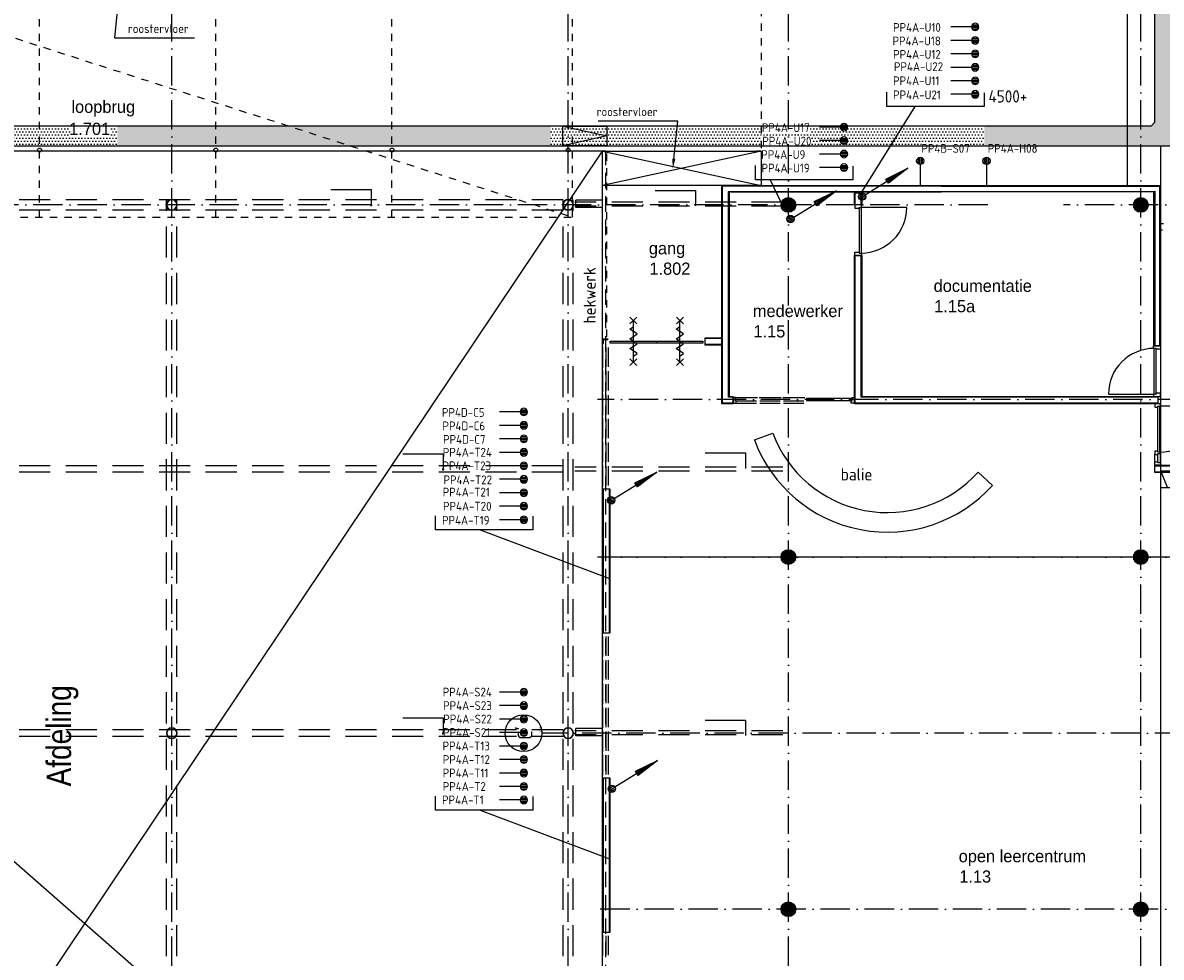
# Model space of a CAD drawing. Header units: millimetres. Extents: x 84333 to 240712, y -2244 to 84291.
# Tile 29 of 74: x 158474 to 181735, y 18995 to 38100. Entities that reach past the tile are written whole.
import ezdxf
from ezdxf.enums import TextEntityAlignment as Align

# ---------------------------------------------------------------- set-up
doc = ezdxf.new("R2010")
doc.units = ezdxf.units.MM
doc.header["$LTSCALE"] = 100
for name, pattern in [('DASHDOT', [9, 6, -1.5, 0, -1.5]), ('DASHED', [3, 1.5, -1.5]), ('HIDDEN', [9.525, 6.35, -3.175]), ('HIDDEN2', [4.7625, 3.175, -1.5875])]:
    doc.linetypes.add(name, pattern=pattern)
doc.layers.get('0').update_dxf_attribs({"linetype": 'CONTINUOUS'})
for name, color, linetype in [('AFDELING', 4, 'CONTINUOUS'), ('AL$1----_ALGEMEEN', 7, 'CONTINUOUS'), ('AL$1----_MAATVOERING', 7, 'CONTINUOUS'), ('AL$1----_TEKST', 7, 'CONTINUOUS'), ('AL$7----_STRAMIEN', 1, 'DASHDOT'), ('AL22----_BINNENWAND', 7, 'CONTINUOUS'), ('AL23----_VLOEREN', 4, 'CONTINUOUS'), ('AL28----_KONSTRUKTIE', 3, 'CONTINUOUS'), ('AL31----_BUITENKOZ', 7, 'CONTINUOUS'), ('AL32----_BINNENKOZ', 7, 'CONTINUOUS'), ('AL32----_DRAAIR', 7, 'CONTINUOUS'), ('AL32----_DRAAIRICHTING', 1, 'CONTINUOUS'), ('AL34----_BALUSTRADES', 4, 'DASHED'), ('AL65----_BEVEILIGING', 7, 'CONTINUOUS'), ('ALN-----_BLOCKNAAM', 2, 'CONTINUOUS'), ('ALXAA---_GEWBETON', 12, 'CONTINUOUS'), ('BL$4----', 7, 'CONTINUOUS'), ('BOUW', 8, 'CONTINUOUS'), ('EB6441--_ATTRIB', 2, 'CONTINUOUS'), ('EL6126--_PVR', 3, 'CONTINUOUS'), ('EL6441--_DATACOM', 3, 'CONTINUOUS'), ('KABELGGOOT1', 8, 'CONTINUOUS'), ('MV-BINNENKOZIJN', 1, 'CONTINUOUS')]:
    doc.layers.add(name, color=color, linetype=linetype)
doc.styles.add('1_8', font='ISO', dxfattribs={"height": 1.8})
doc.styles.add('BURO-025', font='BUROFONT.shx', dxfattribs={"height": 250})
doc.styles.add('NORATT', font='iso.shx')
doc.styles.get("Standard").update_dxf_attribs({"font": 'iso.shx'})
doc.styles.add('TECHNIC', font='technic_.ttf')
pattern_1 = [(8e-14, (39793.956, 199192.7), (31.75, 63.5), [0, -63.5])]

# ---------------------------------------------------------------- blocks, each defined once
blk = doc.blocks.new('ES4X2')
for p, q in [((-0.45, 1.4), (-0.45, 2.6)), ((-0.15, 1.27), (-0.15, 2.73)), ((0.15, 1.27), (0.15, 2.73)), ((0.45, 1.4), (0.45, 2.6)), ((0, 1.25), (0, -3))]:
    blk.add_line(p, q)
blk.add_circle((0, 2), 0.75)
at = {"style": '1_8', "flags": 8}
for tag, p in [('NUMMER', (1.25, 3.5)), ('CODE', (-1.25, 3.5))]:
    blk.add_attdef(tag, text='', height=1.8, rotation=90, dxfattribs=at).set_placement(p, align=Align.MIDDLE_LEFT)
blk.add_attdef('M_CODE', text='', height=1.8, dxfattribs=at).set_placement((0, 0), align=Align.MIDDLE_CENTER)
blk = doc.blocks.new('ES111201')
for p, q in [((0.38, 0.65), (5.5, 9.53)), ((0.73, 0.15), (-0.73, 0.15)), ((0.6, 0.45), (-0.6, 0.45)), ((0.73, -0.15), (-0.73, -0.15)), ((0.6, -0.45), (-0.6, -0.45))]:
    blk.add_line(p, q)
for points in [[(2.57, 5.45), (5.5, 9.53), (3.43, 4.95)], [(3.22, 5.07), (4.63, 8.01), (2.78, 5.32)]]:
    blk.add_lwpolyline(points, close=True)
blk.add_circle((0, 0), 0.75)
blk = doc.blocks.new('1010')
at = {"layer": 'AL$7----_STRAMIEN', "color": 7, "linetype": 'Continuous'}
blk.add_circle((0, 750), 750, dxfattribs=at)
at = {"layer": 'AL$7----_STRAMIEN', "color": 3, "linetype": 'Continuous'}
blk.add_attdef('STR-NAAM', text='', height=600, rotation=360, dxfattribs=at).set_placement((0, 750), align=Align.MIDDLE)
at = {"layer": 'ALN-----_BLOCKNAAM', "linetype": 'Continuous'}
blk.add_text('1010', height=100, dxfattribs=at).set_placement((0, 0))
blk = doc.blocks.new('A$C13e6995e')
at = {"layer": 'KABELGGOOT1'}
h = blk.add_hatch(dxfattribs=at)
h.set_pattern_fill('DOTS', color=256, scale=40, style=0)
h.set_pattern_definition(pattern_1)
h.paths.add_polyline_path([(97665, 44809), (97740, 44884), (100013, 44884), (100013, 45284), (97739, 45284), (97665, 45359), (97665, 53930), (97739, 54005), (106079, 54005), (106154, 53930), (106154, 49547), (106079, 49472), (104732, 49472), (104732, 49072), (106554, 49072), (106555, 54406), (97265, 54406), (97265, 38306), (97196, 38231), (93788, 38231), (93788, 37831), (97665, 37831)])
h = blk.add_hatch(dxfattribs=at)
h.set_pattern_fill('DOTS', color=256, scale=40, style=0)
h.set_pattern_definition(pattern_1)
h.paths.add_polyline_path([(76072, 38231), (71784, 38231), (71784, 37828), (76072, 37828)])
h = blk.add_hatch(dxfattribs=at)
h.set_pattern_fill('DOTS', color=256, scale=40, style=0)
h.set_pattern_definition(pattern_1)
h.paths.add_polyline_path([(80663, 38231), (76072, 38231), (76072, 37828), (80663, 37829)])
h.paths.add_polyline_path([(84930, 38231), (80663, 38231), (80663, 37829), (84930, 37829)])
h = blk.add_hatch(dxfattribs=at)
h.set_pattern_fill('DOTS', color=256, scale=40, style=0)
h.set_pattern_definition(pattern_1)
h.paths.add_polyline_path([(87037, 38231), (86074, 38231), (85174, 38231), (85174, 37829), (87037, 37830)])
h.paths.add_polyline_path([(85174, 38231), (84930, 38231), (84930, 37829), (85174, 37829)])
h.paths.add_polyline_path([(89791, 38231), (87037, 38231), (87037, 37830), (89791, 37830)])
h = blk.add_hatch(dxfattribs=at)
h.set_pattern_fill('DOTS', color=256, scale=40, style=0)
h.set_pattern_definition(pattern_1)
h.paths.add_polyline_path([(93788, 38231), (89791, 38231), (89791, 37830), (93788, 37831)])
at = {"layer": 'AL$1----_ALGEMEEN', "color": 8, "linetype": 'DASHED'}
for p, q in [((59995, 44520), (85375, 36370)), ((74485, 36370), (74485, 44520)), ((78085, 36370), (78085, 44520)), ((81685, 36370), (81685, 44520)), ((85375, 36370), (85375, 44520)), ((59995, 36370), (85375, 36370))]:
    blk.add_line(p, q, dxfattribs=at)
at = {"layer": 'AL$1----_MAATVOERING', "color": 8}
for p, q in [((76199, 41875), (76018, 40034)), ((76018, 40034), (77651, 40034)), ((87528, 38335), (85895, 38335)), ((87444, 37564), (87528, 38335))]:
    blk.add_line(p, q, dxfattribs=at)
blk.add_solid([(87477, 37561), (87422, 37366), (87411, 37568)], dxfattribs=at)
at = {"layer": 'AL$7----_STRAMIEN', "color": 1}
for p, q in [((89785, 9360), (89785, 63920)), ((93858, 36620), (59485, 36620)), ((107244, 36620), (95405, 36620)), ((107824, 32645), (85885, 32645)), ((107244, 29420), (85885, 29420)), ((107824, 29420), (85885, 29420)), ((109574, 25820), (84754, 25820)), ((107244, 22220), (85885, 22220))]:
    blk.add_line(p, q, dxfattribs=at)
at = {"layer": 'AL$7----_STRAMIEN'}
for points in [[(77185, 9360), (77185, 48023)], [(85285, 9360), (85285, 48023)]]:
    blk.add_lwpolyline(points, dxfattribs=at)
at = {"layer": 'AL$7----_STRAMIEN', "color": 1}
blk.add_lwpolyline([(96985, 9360), (96985, 42621)], dxfattribs=at)
at = {"layer": 'AL22----_BINNENWAND', "color": 8}
for p, q in [((88424, 32552), (88424, 37026)), ((88424, 37026), (97379, 37014)), ((97379, 37014), (97379, 33736)), ((97254, 36889), (88574, 36877)), ((88574, 36877), (88574, 32702)), ((91136, 36620), (91136, 36864)), ((91136, 36864), (91286, 36864)), ((91136, 36620), (91136, 36864)), ((91136, 36864), (91286, 36864)), ((91286, 36864), (91286, 36620)), ((91286, 36864), (91286, 36620)), ((97254, 33736), (97254, 36889)), ((91286, 36620), (91136, 36620)), ((91286, 36620), (91136, 36620)), ((91136, 32552), (91136, 35586)), ((91136, 35586), (91286, 35586)), ((91136, 32552), (91136, 35586)), ((91136, 35586), (91286, 35586)), ((91286, 35586), (91286, 32702)), ((91286, 35586), (91286, 32702)), ((88085, 33752), (88085, 33902)), ((88085, 33902), (88424, 33902)), ((88424, 33752), (88085, 33752)), ((88424, 33902), (88424, 33752)), ((97379, 33736), (97254, 33736)), ((88574, 32702), (88651, 32702)), ((88651, 32702), (88651, 32552)), ((91286, 32702), (97336, 32702)), ((91286, 32702), (97336, 32702)), ((97336, 32702), (97336, 32552)), ((97336, 32702), (97336, 32552)), ((88651, 32552), (88424, 32552)), ((97336, 32552), (91136, 32552)), ((97336, 32552), (91136, 32552)), ((97272, 31301), (105407, 31301)), ((97272, 31151), (97272, 31301)), ((105407, 31151), (97272, 31151)), ((85987, 27862), (85987, 30816)), ((85987, 30816), (86137, 30816)), ((86137, 30816), (86137, 27862)), ((86137, 27862), (85987, 27862)), ((85987, 21746), (85987, 24908)), ((85987, 24908), (86137, 24908)), ((86137, 24908), (86137, 21746)), ((86137, 21746), (85987, 21746))]:
    blk.add_line(p, q, dxfattribs=at)
at = {"layer": 'AL22----_BINNENWAND', "color": 8, "linetype": 'Continuous'}
for p, q in [((88439, 32567), (88439, 37011)), ((88439, 37011), (97364, 36999)), ((97364, 36999), (97364, 33736)), ((88559, 36892), (97269, 36904)), ((88559, 32687), (88559, 36892)), ((91151, 36620), (91151, 36864)), ((91151, 36620), (91151, 36864)), ((91271, 36620), (91271, 36864)), ((91271, 36620), (91271, 36864)), ((97269, 36904), (97269, 33736)), ((91151, 32567), (91151, 35586)), ((91151, 32567), (91151, 35586)), ((91271, 32687), (91271, 35586)), ((91271, 32687), (91271, 35586)), ((88424, 33887), (88085, 33887)), ((88424, 33767), (88085, 33767)), ((88651, 32567), (88439, 32567)), ((88651, 32687), (88559, 32687)), ((97336, 32567), (91151, 32567)), ((97336, 32567), (91151, 32567)), ((97336, 32687), (91271, 32687)), ((97336, 32687), (91271, 32687)), ((97272, 31286), (105407, 31286)), ((97272, 31166), (105407, 31166)), ((86002, 30816), (86002, 27862)), ((86122, 30816), (86122, 27862)), ((86002, 24908), (86002, 21746)), ((86122, 24908), (86122, 21746))]:
    blk.add_line(p, q, dxfattribs=at)
at = {"layer": 'AL23----_VLOEREN', "color": 8}
for p, q in [((85987, 37720), (59874, 37720)), ((69182, 12640), (85987, 37720)), ((85987, 12673), (85987, 37720)), ((85987, 37720), (89225, 37014)), ((85987, 37014), (85987, 37720)), ((85987, 37720), (89225, 37720)), ((89225, 37720), (85987, 37014)), ((89225, 37720), (89225, 37014)), ((89225, 37014), (85987, 37014)), ((64831, 31191), (85987, 12673))]:
    blk.add_line(p, q, dxfattribs=at)
at = {"layer": 'AL28----_KONSTRUKTIE', "color": 8}
for p, q in [((85987, 36716), (85439, 36716)), ((85439, 36566), (85439, 36716)), ((85987, 36566), (85439, 36566)), ((85987, 25916), (85439, 25916)), ((85439, 25766), (85439, 25916)), ((85987, 25766), (85439, 25766))]:
    blk.add_line(p, q, dxfattribs=at)
for centre, radius in [((74485, 37741), 40), ((78085, 37741), 40), ((81685, 37741), 40), ((85285, 37741), 40), ((89785, 36620), 150), ((96985, 36620), 150), ((89785, 29420), 150), ((96985, 29420), 150), ((89785, 22220), 150), ((96985, 22220), 150)]:
    blk.add_circle(centre, radius, dxfattribs=at)
for centre, radius, start, end in [((77185, 36620), 110, 0, 180), ((77185, 36620), 110, 180, 0), ((77185, 36620), 102, 0, 180), ((77185, 36620), 102, 180, 0), ((85285, 36620), 110, 0, 180), ((85285, 36620), 110, 180, 0), ((85285, 36620), 102, 0, 180), ((85285, 36620), 102, 180, 0), ((77185, 25820), 110, 0, 180), ((77185, 25820), 110, 180, 0), ((77185, 25820), 102, 0, 180), ((77185, 25820), 102, 180, 0), ((85285, 25820), 110, 0, 180), ((85285, 25820), 110, 180, 0), ((85285, 25820), 102, 0, 180), ((85285, 25820), 102, 180, 0)]:
    blk.add_arc(centre, radius, start, end, dxfattribs=at)
at = {"layer": 'AL31----_BUITENKOZ', "color": 8, "linetype": 'Continuous'}
for p, q in [((86146, 33790), (86146, 33831)), ((86146, 33831), (87087, 33831)), ((87087, 33790), (86146, 33790)), ((87087, 33831), (87087, 33790)), ((87099, 33790), (87099, 33831)), ((87099, 33831), (88037, 33831)), ((88037, 33790), (87099, 33790)), ((88037, 33831), (88037, 33790)), ((90154, 32663), (90154, 32622)), ((91084, 32663), (90154, 32663)), ((90154, 32622), (91084, 32622)), ((91084, 32622), (91084, 32663))]:
    blk.add_line(p, q, dxfattribs=at)
at = {"layer": 'AL32----_BINNENKOZ', "color": 8, "linetype": 'HIDDEN2'}
for p, q in [((86056, 37719), (59874, 37720)), ((85987, 12667), (85987, 37719)), ((86056, 12667), (86056, 37719))]:
    blk.add_line(p, q, dxfattribs=at)
at = {"layer": 'AL32----_BINNENKOZ', "color": 8}
for p, q in [((91281, 36620), (91142, 36620)), ((91142, 36620), (91142, 36553)), ((91142, 36553), (91230, 36553)), ((91230, 36570), (91230, 35636)), ((91230, 36553), (91230, 36570)), ((91230, 36570), (91281, 36570)), ((91270, 36570), (91270, 35636)), ((91281, 36570), (91281, 36620)), ((97379, 36104), (97379, 36243)), ((97379, 36243), (97446, 36243)), ((97429, 36104), (97379, 36104)), ((91142, 35586), (91142, 35653)), ((91142, 35653), (91230, 35653)), ((91230, 35653), (91230, 35636)), ((91230, 35636), (91281, 35636)), ((91281, 35636), (91281, 35586)), ((91281, 35586), (91142, 35586)), ((85987, 33770), (85987, 33884)), ((85987, 33884), (86101, 33884)), ((86005, 33770), (86005, 33866)), ((86005, 33866), (86101, 33866)), ((97247, 33736), (97386, 33736)), ((97247, 33686), (97247, 33736)), ((97386, 33736), (97386, 33669)), ((85987, 33720), (85987, 33291)), ((86054, 33703), (86054, 33308)), ((86101, 33703), (86101, 33308)), ((97298, 33686), (97247, 33686)), ((97258, 32752), (97258, 33686)), ((97298, 32752), (97298, 33686)), ((97298, 33669), (97298, 33686)), ((97386, 33669), (97298, 33669)), ((85987, 33235), (85987, 32806)), ((86054, 33218), (86054, 32823)), ((86101, 33218), (86101, 32823)), ((85987, 32750), (85987, 32321)), ((86054, 32733), (86054, 32338)), ((86101, 32733), (86101, 32338)), ((88702, 32683), (88652, 32683)), ((88652, 32683), (88652, 32659)), ((88669, 32659), (88652, 32659)), ((88652, 32592), (88652, 32569)), ((88652, 32569), (88652, 32592)), ((88652, 32592), (88669, 32592)), ((88652, 32569), (88719, 32569)), ((88669, 32592), (88669, 32659)), ((88702, 32683), (89152, 32683)), ((88702, 32616), (88702, 32683)), ((88719, 32616), (88702, 32616)), ((88719, 32616), (89135, 32616)), ((88719, 32569), (88719, 32616)), ((88719, 32569), (89135, 32569)), ((89185, 32683), (89636, 32683)), ((89202, 32616), (89619, 32616)), ((89202, 32569), (89619, 32569)), ((89669, 32683), (90119, 32683)), ((89686, 32616), (90102, 32616)), ((89686, 32569), (90102, 32569)), ((91069, 32569), (91069, 32616)), ((91069, 32616), (91086, 32616)), ((91136, 32569), (91069, 32569)), ((91086, 32616), (91086, 32683)), ((91086, 32683), (91136, 32683)), ((91136, 32683), (91136, 32569)), ((97298, 32752), (97247, 32752)), ((97247, 32752), (97247, 32702)), ((97247, 32702), (97386, 32702)), ((97386, 32769), (97298, 32769)), ((97298, 32769), (97298, 32752)), ((97336, 32702), (97336, 32569)), ((97386, 32702), (97386, 32769)), ((97386, 32552), (97272, 32552)), ((97272, 32552), (97272, 32485)), ((97272, 32485), (97335, 32485)), ((97335, 32485), (97335, 32502)), ((97335, 32502), (97386, 32502)), ((97335, 31568), (97335, 32502)), ((97375, 31568), (97375, 32502)), ((97386, 32502), (97386, 32552)), ((85987, 32265), (85987, 31836)), ((86054, 32248), (86054, 31853)), ((86101, 32248), (86101, 31853)), ((89089, 31814), (89463, 31954)), ((85987, 31780), (85987, 31351)), ((86054, 31763), (86054, 31368)), ((86101, 31763), (86101, 31368)), ((97335, 31585), (97272, 31585)), ((97272, 31585), (97272, 31518)), ((97272, 31368), (97272, 31518)), ((97272, 31518), (97335, 31518)), ((97335, 31568), (97335, 31585)), ((97386, 31568), (97335, 31568)), ((97335, 31518), (97335, 31535)), ((97335, 31535), (97386, 31535)), ((97335, 31368), (97335, 31518)), ((97386, 31535), (97386, 31568)), ((97386, 31535), (97386, 31568)), ((97386, 31351), (97386, 31535)), ((85987, 31295), (85987, 30866)), ((86054, 31278), (86054, 30883)), ((86101, 31278), (86101, 30883)), ((97272, 31301), (97272, 31368)), ((97272, 31368), (97335, 31368)), ((97386, 31301), (97272, 31301)), ((97335, 31368), (97335, 31351)), ((97335, 31351), (97386, 31351)), ((97386, 31351), (97386, 31301)), ((93661, 31154), (93958, 30886)), ((85987, 27812), (85987, 27383)), ((86054, 27795), (86054, 27400)), ((86101, 27795), (86101, 27400)), ((85987, 27327), (85987, 26898)), ((86054, 27310), (86054, 26915)), ((86101, 27310), (86101, 26915)), ((85987, 26842), (85987, 26413)), ((86054, 26825), (86054, 26430)), ((86101, 26825), (86101, 26430)), ((85987, 26357), (85987, 25928)), ((86054, 26340), (86054, 25945)), ((86101, 26340), (86101, 25945)), ((85987, 25872), (85987, 25443)), ((86054, 25855), (86054, 25460)), ((86101, 25855), (86101, 25460)), ((85987, 25387), (85987, 24958)), ((86054, 25370), (86054, 24975)), ((86101, 25370), (86101, 24975)), ((85987, 21696), (85987, 21267)), ((86054, 21679), (86054, 21284)), ((86101, 21679), (86101, 21284))]:
    blk.add_line(p, q, dxfattribs=at)
for radius in [2500, 2900]:
    blk.add_arc((91805, 32830), radius, 200.4958, 317.9285, dxfattribs=at)
at = {"layer": 'AL32----_DRAAIR', "color": 8}
blk.add_line((98309, 32502), (97375, 32502), dxfattribs=at)
blk.add_arc((97375, 32502), 934, 270, 0, dxfattribs=at)
at = {"layer": 'AL32----_DRAAIRICHTING', "color": 8}
for p, q in [((96705, 43576), (96705, 37022)), ((92204, 36570), (91270, 36570)), ((96324, 32752), (97258, 32752))]:
    blk.add_line(p, q, dxfattribs=at)
for centre, start, end in [((91270, 36570), 270, 0), ((97258, 32752), 90, 180)]:
    blk.add_arc(centre, 934, start, end, dxfattribs=at)
at = {"layer": 'AL34----_BALUSTRADES', "color": 8}
for p, q in [((89225, 41230), (89225, 37720)), ((86077, 37820), (59811, 37820)), ((86077, 33920), (86077, 37820)), ((89225, 37720), (89135, 37720))]:
    blk.add_line(p, q, dxfattribs=at)
at = {"layer": 'AL65----_BEVEILIGING', "color": 8, "linetype": 'Continuous'}
for p, q in [((86547, 34186), (86687, 34326)), ((86687, 34186), (86547, 34326)), ((86617, 33406), (86617, 34256)), ((87498, 34186), (87638, 34326)), ((87638, 34186), (87498, 34326)), ((87568, 33406), (87568, 34256)), ((86542, 34081), (86617, 34131)), ((86692, 33981), (86542, 34081)), ((86617, 33931), (86692, 33981)), ((87493, 34081), (87568, 34131)), ((87643, 33981), (87493, 34081)), ((87568, 33931), (87643, 33981)), ((86542, 33881), (86617, 33931)), ((86692, 33781), (86542, 33881)), ((86542, 33681), (86617, 33731)), ((86617, 33731), (86692, 33781)), ((87493, 33881), (87568, 33931)), ((87643, 33781), (87493, 33881)), ((87493, 33681), (87568, 33731)), ((87568, 33731), (87643, 33781)), ((86692, 33581), (86542, 33681)), ((86617, 33531), (86692, 33581)), ((87643, 33581), (87493, 33681)), ((87568, 33531), (87643, 33581)), ((86547, 33336), (86687, 33476)), ((86687, 33336), (86547, 33476)), ((87498, 33336), (87638, 33476)), ((87638, 33336), (87498, 33476))]:
    blk.add_line(p, q, dxfattribs=at)
at = {"layer": 'ALXAA---_GEWBETON', "color": 8}
for p, q in [((89725, 36483), (89725, 36758)), ((89745, 36475), (89745, 36765)), ((89765, 36471), (89765, 36769)), ((89785, 36470), (89785, 36770)), ((89805, 36471), (89805, 36769)), ((89825, 36475), (89825, 36765)), ((89845, 36483), (89845, 36758)), ((96925, 36483), (96925, 36758)), ((96945, 36475), (96945, 36765)), ((96965, 36471), (96965, 36769)), ((96985, 36470), (96985, 36770)), ((97005, 36471), (97005, 36769)), ((97025, 36475), (97025, 36765)), ((97045, 36483), (97045, 36758)), ((89645, 36566), (89645, 36674)), ((89665, 36530), (89665, 36710)), ((89685, 36508), (89685, 36732)), ((89705, 36493), (89705, 36747)), ((89865, 36493), (89865, 36747)), ((89885, 36508), (89885, 36732)), ((89905, 36530), (89905, 36710)), ((89925, 36566), (89925, 36674)), ((96845, 36566), (96845, 36674)), ((96865, 36530), (96865, 36710)), ((96885, 36508), (96885, 36732)), ((96905, 36493), (96905, 36747)), ((97065, 36493), (97065, 36747)), ((97085, 36508), (97085, 36732)), ((97105, 36530), (97105, 36710)), ((97125, 36566), (97125, 36674)), ((89705, 29293), (89705, 29547)), ((89725, 29283), (89725, 29558)), ((89745, 29275), (89745, 29565)), ((89765, 29271), (89765, 29569)), ((89785, 29270), (89785, 29570)), ((89805, 29271), (89805, 29569)), ((89825, 29275), (89825, 29565)), ((89845, 29283), (89845, 29558)), ((89865, 29293), (89865, 29547)), ((96905, 29293), (96905, 29547)), ((96925, 29283), (96925, 29558)), ((96945, 29275), (96945, 29565)), ((96965, 29271), (96965, 29569)), ((96985, 29270), (96985, 29570)), ((97005, 29271), (97005, 29569)), ((97025, 29275), (97025, 29565)), ((97045, 29283), (97045, 29558)), ((97065, 29293), (97065, 29547)), ((89645, 29366), (89645, 29474)), ((89665, 29330), (89665, 29510)), ((89685, 29308), (89685, 29532)), ((89885, 29308), (89885, 29532)), ((89905, 29330), (89905, 29510)), ((89925, 29366), (89925, 29474)), ((96845, 29366), (96845, 29474)), ((96865, 29330), (96865, 29510)), ((96885, 29308), (96885, 29532)), ((97085, 29308), (97085, 29532)), ((97105, 29330), (97105, 29510)), ((97125, 29366), (97125, 29474)), ((89685, 22108), (89685, 22332)), ((89705, 22093), (89705, 22347)), ((89725, 22083), (89725, 22358)), ((89745, 22075), (89745, 22365)), ((89765, 22071), (89765, 22369)), ((89785, 22070), (89785, 22370)), ((89805, 22071), (89805, 22369)), ((89825, 22075), (89825, 22365)), ((89845, 22083), (89845, 22358)), ((89865, 22093), (89865, 22347)), ((89885, 22108), (89885, 22332)), ((96885, 22108), (96885, 22332)), ((96905, 22093), (96905, 22347)), ((96925, 22083), (96925, 22358)), ((96945, 22075), (96945, 22365)), ((96965, 22071), (96965, 22369)), ((96985, 22070), (96985, 22370)), ((97005, 22071), (97005, 22369)), ((97025, 22075), (97025, 22365)), ((97045, 22083), (97045, 22358)), ((97065, 22093), (97065, 22347)), ((97085, 22108), (97085, 22332)), ((89645, 22166), (89645, 22274)), ((89665, 22130), (89665, 22310)), ((89905, 22130), (89905, 22310)), ((89925, 22166), (89925, 22274)), ((96845, 22166), (96845, 22274)), ((96865, 22130), (96865, 22310)), ((97105, 22130), (97105, 22310)), ((97125, 22166), (97125, 22274))]:
    blk.add_line(p, q, dxfattribs=at)
at = {"layer": 'KABELGGOOT1'}
for p, q in [((97265, 54405, 2750), (97265, 38306, 2750)), ((85174, 38231, 3650), (71686, 38231, 3650)), ((86074, 38231, 2750), (85174, 38231, 3650)), ((85174, 38231, 2750), (86074, 38030, 3650)), ((85174, 38231, 2750), (86074, 38231, 2750)), ((85174, 37831, 2750), (85174, 38231, 2750)), ((85174, 37831, 2750), (85174, 38231, 2750)), ((86074, 38231, 2750), (86074, 37830, 3650)), ((97196, 38231, 2750), (86074, 38231, 2750)), ((97265, 38306, 2750), (97196, 38231, 2750)), ((86074, 38030, 3650), (85174, 37831, 2750)), ((47000, 37825), (97665, 37831)), ((86074, 37830, 3650), (85174, 37831, 2750)), ((97397, 18538, 3040), (97396, 37822, 2750)), ((97396, 31180, 2750), (97666, 31181, 2750)), ((97532, 30844, 3040), (97396, 31180, 2750)), ((97397, 30843, 3040), (97667, 30844, 3040))]:
    blk.add_line(p, q, dxfattribs=at)
at = {"layer": 'MV-BINNENKOZIJN'}
for p, q in [((80438, 36936), (81260, 36936)), ((81260, 36936), (81260, 36618)), ((87063, 36917), (87884, 36917)), ((87884, 36917), (87884, 36599)), ((81907, 31531), (82729, 31531)), ((82729, 31531), (82729, 31213)), ((88087, 31549), (88909, 31549)), ((88909, 31549), (88909, 31231)), ((81907, 26132), (82729, 26132)), ((82729, 26132), (82729, 25814)), ((88087, 26089), (88909, 26089)), ((88909, 26089), (88909, 25771))]:
    blk.add_line(p, q, dxfattribs=at)
at = {"layer": 'MV-BINNENKOZIJN', "color": 2, "linetype": 'HIDDEN'}
for p, q in [((85180, 36726), (60190, 36726)), ((85180, 36515), (60190, 36515)), ((85180, 31288), (60190, 31288)), ((85180, 31153), (60190, 31153)), ((85180, 25888), (60190, 25888)), ((85180, 25753), (60190, 25753))]:
    blk.add_line(p, q, dxfattribs=at)
for points in [[(77080, 12686), (77080, 36726)], [(77290, 12686), (77290, 36726)], [(85180, 12686), (85180, 36726)], [(85390, 12686), (85390, 36726)], [(89668, 36677), (85421, 36677)], [(89668, 36595), (85421, 36595)], [(89668, 31260), (85421, 31260)], [(89668, 31178), (85421, 31178)], [(89668, 25865), (85421, 25865)], [(89668, 25783), (85421, 25783)]]:
    blk.add_lwpolyline(points, dxfattribs=at)
at = {"layer": 'MV-BINNENKOZIJN', "const_width": 25}
for points in [[(81247, 36618, 1), (81272, 36618, 1)], [(82716, 31213, 1), (82741, 31213, 1)], [(82716, 25814, 1), (82741, 25814, 1)]]:
    blk.add_lwpolyline(points, format="xyb", close=True, dxfattribs=at)
at = {"layer": 'AL$7----_STRAMIEN', "color": 8, "xscale": 0.5, "yscale": 0.5, "zscale": 0.5, "rotation": 90.00000000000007}
blk.add_blockref('1010', (84748, 25820), dxfattribs=at).add_auto_attribs({'STR-NAAM': "C'"})
at = {"layer": 'AFDELING', "color": 8, "style": 'TECHNIC'}
for p in [(92219, 54468), (58038, 41625), (88108, 41444)]:
    blk.add_attdef('VIDE', text='', height=500, dxfattribs=at).set_placement(p, align=Align.CENTER)
blk.add_attdef('VIDE', text='', height=500, rotation=90, dxfattribs=at).set_placement((75129, 25766), align=Align.CENTER)
at = {"layer": 'AL$1----_TEKST', "color": 8}
blk.add_text('4500+', height=250, dxfattribs=at).set_placement((93873, 38713))
blk.add_text('hekwerk', height=250, rotation=90, dxfattribs=at).set_placement((85847, 34196))
at = {"layer": 'BL$4----', "color": 8}
for s, height, p in [('roostervloer', 180, (76291, 40134)), ('roostervloer', 180, (85868, 38435)), ('balie', 250, (90855, 30986))]:
    blk.add_text(s, height=height, dxfattribs=at).set_placement(p)
at = {"layer": 'BOUW', "style": 'BURO-025'}
for s, p in [('loopbrug', (75135, 38502)), ('1.701', (75090, 38051)), ('gang', (86933, 35609)), ('1.802', (86945, 35192)), ('documentatie', (92752, 34841)), ('1.15a', (92764, 34424)), ('medewerker', (89058, 34327)), ('1.15', (89070, 33910)), ('open leercentrum', (93264, 23181)), ('1.13', (93276, 22764))]:
    blk.add_text(s, height=250, dxfattribs=at).set_placement(p)

msp = doc.modelspace()

# ---------------------------------------------------------------- linework, layer by layer
at = {"layer": 'EL6441--_DATACOM'}
for p, q in [((176126, 36389), (176126, 36678)), ((178114, 36667), (178114, 36389)), ((175623, 34650, 1500), (176710, 36389)), ((178114, 36389), (176126, 36389)), ((173447, 34892), (173447, 35181)), ((175434, 35170), (175434, 34892)), ((174058, 34244), (173747, 34897)), ((175434, 34892), (173447, 34892)), ((166906, 27732), (166906, 28021)), ((168893, 28010), (168893, 27732)), ((168893, 27732), (166906, 27732)), ((167817, 27732), (170459, 26739)), ((166906, 22002), (166906, 22291)), ((168893, 22280), (168893, 22002)), ((168893, 22002), (166906, 22002)), ((167817, 22002), (170459, 21009))]:
    msp.add_line(p, q, dxfattribs=at)

# ---------------------------------------------------------------- block references
at = {"layer": 'EL6126--_PVR', "xscale": 99.99999999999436, "yscale": 99.99999999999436, "zscale": 99.99999999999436, "rotation": 331.7005555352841}
for p in [(175623, 34546, 1500), (174161, 34087), (170495, 28336, 1500), (170508, 22439, 1500)]:
    msp.add_blockref('ES111201', p, dxfattribs=at)
at = {"layer": 'EL6441--_DATACOM'}
ref = msp.add_blockref('A$C13e6995e', (84333, -2244), dxfattribs=at)
ref.add_attrib('VIDE', 'Afdeling', dxfattribs={"layer": 'AFDELING', "color": 8, "height": 500, "rotation": 90, "style": 'TECHNIC'}).set_placement((159462, 23522), align=Align.CENTER)
ref = msp.add_blockref('ES4X2', (177733, 38015, 1500), dxfattribs=dict(at, xscale=-99.99999999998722, yscale=100, zscale=100, rotation=270.0006221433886))
ref.add_attrib('NUMMER', 'PP4A-U10', dxfattribs={"layer": 'EB6441--_ATTRIB', "color": 1, "height": 180, "rotation": 0.0006, "style": 'NORATT', "flags": 8}).set_placement((177231, 38004, 1500), align=Align.MIDDLE_RIGHT)
ref = msp.add_blockref('ES4X2', (177733, 37739, 1500), dxfattribs=dict(at, xscale=-99.99999999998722, yscale=100, zscale=100, rotation=270.0006221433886))
ref.add_attrib('NUMMER', 'PP4A-U18', dxfattribs={"layer": 'EB6441--_ATTRIB', "color": 1, "height": 180, "rotation": 0.0006, "style": 'NORATT', "flags": 8}).set_placement((177231, 37728, 1500), align=Align.MIDDLE_RIGHT)
ref = msp.add_blockref('ES4X2', (177733, 37464, 1500), dxfattribs=dict(at, xscale=-99.99999999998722, yscale=100, zscale=100, rotation=270.0006221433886))
ref.add_attrib('NUMMER', 'PP4A-U12', dxfattribs={"layer": 'EB6441--_ATTRIB', "color": 1, "height": 180, "rotation": 0.0006, "style": 'NORATT', "flags": 8}).set_placement((177231, 37453, 1500), align=Align.MIDDLE_RIGHT)
ref = msp.add_blockref('ES4X2', (177733, 37188, 1500), dxfattribs=dict(at, xscale=-99.99999999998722, yscale=100, zscale=100, rotation=270.0006221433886))
ref.add_attrib('NUMMER', 'PP4A-U22', dxfattribs={"layer": 'EB6441--_ATTRIB', "color": 1, "height": 180, "rotation": 0.0006, "style": 'NORATT', "flags": 8}).set_placement((177278, 37202), align=Align.MIDDLE_RIGHT)
ref = msp.add_blockref('ES4X2', (177733, 36912, 1500), dxfattribs=dict(at, xscale=-99.99999999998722, yscale=100, zscale=100, rotation=270.0006221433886))
ref.add_attrib('NUMMER', 'PP4A-U11', dxfattribs={"layer": 'EB6441--_ATTRIB', "color": 1, "height": 180, "rotation": 0.0006, "style": 'NORATT', "flags": 8}).set_placement((177201, 36913), align=Align.MIDDLE_RIGHT)
ref = msp.add_blockref('ES4X2', (177733, 36637, 1500), dxfattribs=dict(at, xscale=-99.99999999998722, yscale=100, zscale=100, rotation=270.0006221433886))
ref.add_attrib('NUMMER', 'PP4A-U21', dxfattribs={"layer": 'EB6441--_ATTRIB', "color": 1, "height": 180, "rotation": 0.0006, "style": 'NORATT', "flags": 8}).set_placement((177231, 36626, 1500), align=Align.MIDDLE_RIGHT)
ref = msp.add_blockref('ES4X2', (175053, 35967, 1500), dxfattribs=dict(at, xscale=-99.99999999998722, yscale=100, zscale=100, rotation=270.0006221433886))
ref.add_attrib('NUMMER', 'PP4A-U17', dxfattribs={"layer": 'EB6441--_ATTRIB', "color": 1, "height": 180, "rotation": 0.0006, "style": 'NORATT', "flags": 8}).set_placement((174552, 35956, 1500), align=Align.MIDDLE_RIGHT)
ref = msp.add_blockref('ES4X2', (175054, 35691, 1500), dxfattribs=dict(at, xscale=-99.99999999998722, yscale=100, zscale=100, rotation=270.0006221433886))
ref.add_attrib('NUMMER', 'PP4A-U20', dxfattribs={"layer": 'EB6441--_ATTRIB', "color": 1, "height": 180, "rotation": 0.0006, "style": 'NORATT', "flags": 8}).set_placement((174588, 35680), align=Align.MIDDLE_RIGHT)
ref = msp.add_blockref('ES4X2', (176812, 35075), dxfattribs=dict(at, xscale=100, yscale=100, zscale=100))
ref.add_attrib('CODE', 'PP4B-S07', dxfattribs={"layer": 'EB6441--_ATTRIB', "color": 1, "height": 180, "rotation": 360, "style": '1_8', "flags": 8}).set_placement((176835, 35531), align=Align.MIDDLE_LEFT)
ref = msp.add_blockref('ES4X2', (178167, 35075), dxfattribs=dict(at, xscale=100, yscale=100, zscale=100))
ref.add_attrib('CODE', 'PP4A-H08', dxfattribs={"layer": 'EB6441--_ATTRIB', "color": 1, "height": 180, "rotation": 360, "style": '1_8', "flags": 8}).set_placement((178191, 35531), align=Align.MIDDLE_LEFT)
ref = msp.add_blockref('ES4X2', (175054, 35416, 1500), dxfattribs=dict(at, xscale=-99.99999999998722, yscale=100, zscale=100, rotation=270.0006221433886))
ref.add_attrib('NUMMER', 'PP4A-U9', dxfattribs={"layer": 'EB6441--_ATTRIB', "color": 1, "height": 180, "rotation": 0.0006, "style": 'NORATT', "flags": 8}).set_placement((174464, 35405, 1500), align=Align.MIDDLE_RIGHT)
ref = msp.add_blockref('ES4X2', (175054, 35140, 1500), dxfattribs=dict(at, xscale=-99.99999999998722, yscale=100, zscale=100, rotation=270.0006221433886))
ref.add_attrib('NUMMER', 'PP4A-U19', dxfattribs={"layer": 'EB6441--_ATTRIB', "color": 1, "height": 180, "rotation": 0.0006, "style": 'NORATT', "flags": 8}).set_placement((174552, 35129, 1500), align=Align.MIDDLE_RIGHT)
ref = msp.add_blockref('ES4X2', (168512, 30144, 1500), dxfattribs=dict(at, xscale=-99.99999999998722, yscale=100, zscale=100, rotation=270.0006221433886))
ref.add_attrib('NUMMER', 'PP4D-C5', dxfattribs={"layer": 'EB6441--_ATTRIB', "color": 1, "height": 180, "rotation": 0.0006, "style": 'NORATT', "flags": 8}).set_placement((167909, 30133, 1500), align=Align.MIDDLE_RIGHT)
ref = msp.add_blockref('ES4X2', (168512, 29869, 1500), dxfattribs=dict(at, xscale=-99.99999999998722, yscale=100, zscale=100, rotation=270.0006221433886))
ref.add_attrib('NUMMER', 'PP4D-C6', dxfattribs={"layer": 'EB6441--_ATTRIB', "color": 1, "height": 180, "rotation": 0.0006, "style": 'NORATT', "flags": 8}).set_placement((167920, 29858, 1500), align=Align.MIDDLE_RIGHT)
ref = msp.add_blockref('ES4X2', (168512, 29593, 1500), dxfattribs=dict(at, xscale=-99.99999999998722, yscale=100, zscale=100, rotation=270.0006221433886))
ref.add_attrib('NUMMER', 'PP4D-C7', dxfattribs={"layer": 'EB6441--_ATTRIB', "color": 1, "height": 180, "rotation": 0.0006, "style": 'NORATT', "flags": 8}).set_placement((167929, 29582, 1500), align=Align.MIDDLE_RIGHT)
ref = msp.add_blockref('ES4X2', (168512, 29317, 1500), dxfattribs=dict(at, xscale=-99.99999999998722, yscale=100, zscale=100, rotation=270.0006221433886))
ref.add_attrib('NUMMER', 'PP4A-T24', dxfattribs={"layer": 'EB6441--_ATTRIB', "color": 1, "height": 180, "rotation": 0.0006, "style": 'NORATT', "flags": 8}).set_placement((168058, 29319), align=Align.MIDDLE_RIGHT)
ref = msp.add_blockref('ES4X2', (168512, 29042, 1500), dxfattribs=dict(at, xscale=-99.99999999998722, yscale=100, zscale=100, rotation=270.0006221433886))
ref.add_attrib('NUMMER', 'PP4A-T23', dxfattribs={"layer": 'EB6441--_ATTRIB', "color": 1, "height": 180, "rotation": 0.0006, "style": 'NORATT', "flags": 8}).set_placement((168043, 29042), align=Align.MIDDLE_RIGHT)
ref = msp.add_blockref('ES4X2', (168512, 28766, 1500), dxfattribs=dict(at, xscale=-99.99999999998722, yscale=100, zscale=100, rotation=270.0006221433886))
ref.add_attrib('NUMMER', 'PP4A-T22', dxfattribs={"layer": 'EB6441--_ATTRIB', "color": 1, "height": 180, "rotation": 0.0006, "style": 'NORATT', "flags": 8}).set_placement((168062, 28755, 1500), align=Align.MIDDLE_RIGHT)
ref = msp.add_blockref('ES4X2', (168512, 28491, 1500), dxfattribs=dict(at, xscale=-99.99999999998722, yscale=100, zscale=100, rotation=270.0006221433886))
ref.add_attrib('NUMMER', 'PP4A-T21', dxfattribs={"layer": 'EB6441--_ATTRIB', "color": 1, "height": 180, "rotation": 0.0006, "style": 'NORATT', "flags": 8}).set_placement((168016, 28504), align=Align.MIDDLE_RIGHT)
ref = msp.add_blockref('ES4X2', (168512, 28215, 1500), dxfattribs=dict(at, xscale=-99.99999999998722, yscale=100, zscale=100, rotation=270.0006221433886))
ref.add_attrib('NUMMER', 'PP4A-T20', dxfattribs={"layer": 'EB6441--_ATTRIB', "color": 1, "height": 180, "rotation": 0.0006, "style": 'NORATT', "flags": 8}).set_placement((168052, 28215), align=Align.MIDDLE_RIGHT)
ref = msp.add_blockref('ES4X2', (168512, 27939, 1500), dxfattribs=dict(at, xscale=-99.99999999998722, yscale=100, zscale=100, rotation=270.0006221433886))
ref.add_attrib('NUMMER', 'PP4A-T19', dxfattribs={"layer": 'EB6441--_ATTRIB', "color": 1, "height": 180, "rotation": 0.0006, "style": 'NORATT', "flags": 8}).set_placement((168011, 27928, 1500), align=Align.MIDDLE_RIGHT)
ref = msp.add_blockref('ES4X2', (168512, 24415, 1500), dxfattribs=dict(at, xscale=-99.99999999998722, yscale=100, zscale=100, rotation=270.0006221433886))
ref.add_attrib('NUMMER', 'PP4A-S24', dxfattribs={"layer": 'EB6441--_ATTRIB', "color": 1, "height": 180, "rotation": 0.0006, "style": 'NORATT', "flags": 8}).set_placement((168058, 24416, 1500), align=Align.MIDDLE_RIGHT)
ref = msp.add_blockref('ES4X2', (168512, 24139, 1500), dxfattribs=dict(at, xscale=-99.99999999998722, yscale=100, zscale=100, rotation=270.0006221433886))
ref.add_attrib('NUMMER', 'PP4A-S23', dxfattribs={"layer": 'EB6441--_ATTRIB', "color": 1, "height": 180, "rotation": 0.0006, "style": 'NORATT', "flags": 8}).set_placement((168058, 24140, 1500), align=Align.MIDDLE_RIGHT)
ref = msp.add_blockref('ES4X2', (168512, 23864, 1500), dxfattribs=dict(at, xscale=-99.99999999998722, yscale=100, zscale=100, rotation=270.0006221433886))
ref.add_attrib('NUMMER', 'PP4A-S22', dxfattribs={"layer": 'EB6441--_ATTRIB', "color": 1, "height": 180, "rotation": 0.0006, "style": 'NORATT', "flags": 8}).set_placement((168058, 23865, 1500), align=Align.MIDDLE_RIGHT)
ref = msp.add_blockref('ES4X2', (168512, 23588, 1500), dxfattribs=dict(at, xscale=-99.99999999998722, yscale=100, zscale=100, rotation=270.0006221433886))
ref.add_attrib('NUMMER', 'PP4A-S21', dxfattribs={"layer": 'EB6441--_ATTRIB', "color": 1, "height": 180, "rotation": 0.0006, "style": 'NORATT', "flags": 8}).set_placement((168024, 23589), align=Align.MIDDLE_RIGHT)
ref = msp.add_blockref('ES4X2', (168512, 23312, 1500), dxfattribs=dict(at, xscale=-99.99999999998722, yscale=100, zscale=100, rotation=270.0006221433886))
ref.add_attrib('NUMMER', 'PP4A-T13', dxfattribs={"layer": 'EB6441--_ATTRIB', "color": 1, "height": 180, "rotation": 0.0006, "style": 'NORATT', "flags": 8}).set_placement((168018, 23313), align=Align.MIDDLE_RIGHT)
ref = msp.add_blockref('ES4X2', (168512, 23037, 1500), dxfattribs=dict(at, xscale=-99.99999999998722, yscale=100, zscale=100, rotation=270.0006221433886))
ref.add_attrib('NUMMER', 'PP4A-T12', dxfattribs={"layer": 'EB6441--_ATTRIB', "color": 1, "height": 180, "rotation": 0.0006, "style": 'NORATT', "flags": 8}).set_placement((168018, 23037, 1500), align=Align.MIDDLE_RIGHT)
ref = msp.add_blockref('ES4X2', (168512, 22761, 1500), dxfattribs=dict(at, xscale=-99.99999999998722, yscale=100, zscale=100, rotation=270.0006221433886))
ref.add_attrib('NUMMER', 'PP4A-T11', dxfattribs={"layer": 'EB6441--_ATTRIB', "color": 1, "height": 180, "rotation": 0.0006, "style": 'NORATT', "flags": 8}).set_placement((167986, 22761, 1500), align=Align.MIDDLE_RIGHT)
ref = msp.add_blockref('ES4X2', (168512, 22486, 1500), dxfattribs=dict(at, xscale=-99.99999999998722, yscale=100, zscale=100, rotation=270.0006221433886))
ref.add_attrib('NUMMER', 'PP4A-T2', dxfattribs={"layer": 'EB6441--_ATTRIB', "color": 1, "height": 180, "rotation": 0.0006, "style": 'NORATT', "flags": 8}).set_placement((167936, 22486, 1500), align=Align.MIDDLE_RIGHT)
ref = msp.add_blockref('ES4X2', (168512, 22210, 1500), dxfattribs=dict(at, xscale=-99.99999999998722, yscale=100, zscale=100, rotation=270.0006221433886))
ref.add_attrib('NUMMER', 'PP4A-T1', dxfattribs={"layer": 'EB6441--_ATTRIB', "color": 1, "height": 180, "rotation": 0.0006, "style": 'NORATT', "flags": 8}).set_placement((167892, 22210, 1500), align=Align.MIDDLE_RIGHT)

doc.saveas('drawing.dxf')
